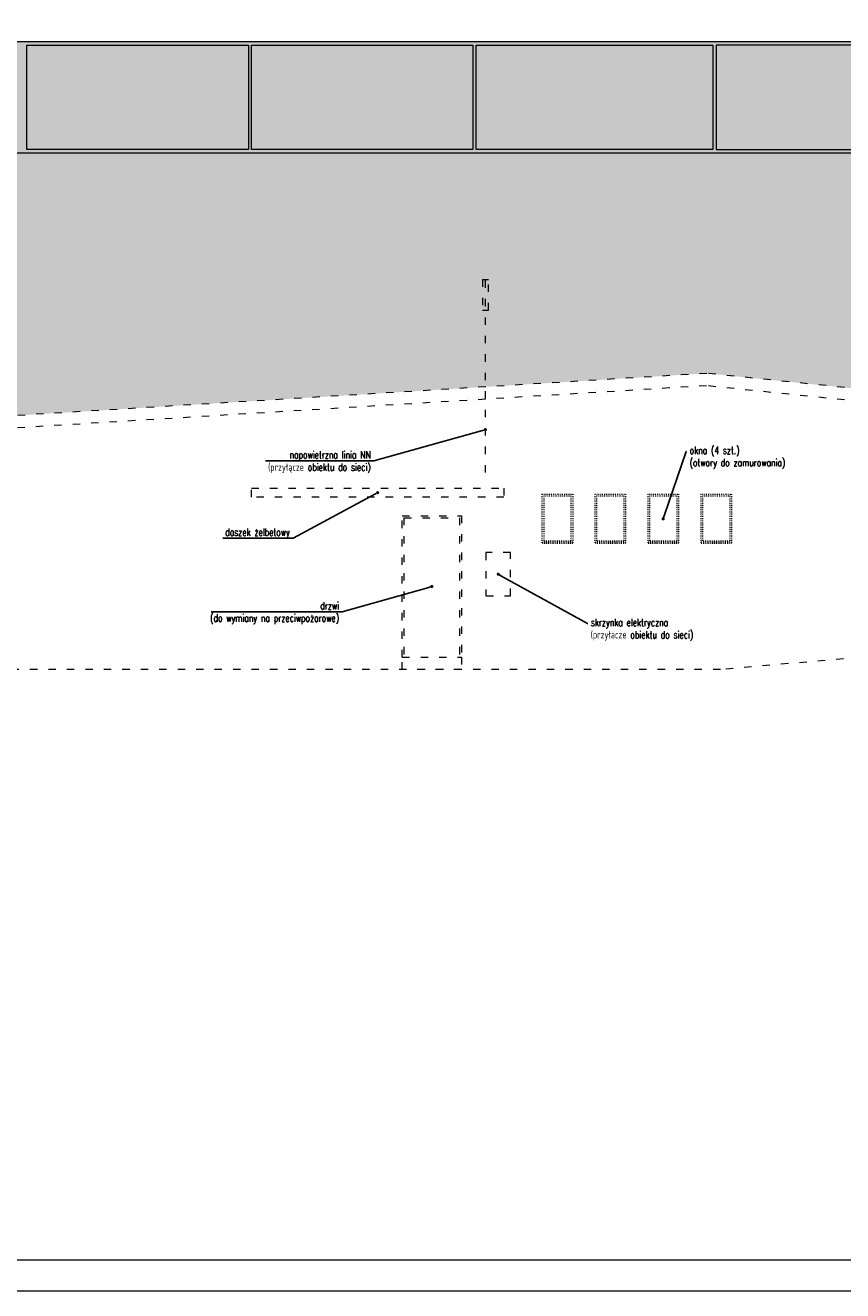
# Model space of a CAD drawing. Header units: metres. Extents: x 8472212 to 8494180, y 5728195 to 5779639.
# Tile 59 of 106: x 8476688 to 8478017, y 5743848 to 5745905. Entities that reach past the tile are written whole.
import ezdxf
from ezdxf import colors
from ezdxf.entities.mleader import LeaderData, LeaderLine
from ezdxf.math import Vec2, Vec3

# ---------------------------------------------------------------- set-up
doc = ezdxf.new("R2010")
doc.units = ezdxf.units.M
doc.header["$MEASUREMENT"] = 0
doc.linetypes.add('ACAD_ISO03W100', pattern=[30, 12, -18])
doc.layers.get('0').update_dxf_attribs({"color": 250, "linetype": 'CONTINUOUS'})
for name, color, linetype, lineweight, true_color in [('!eleacjapaneleoslona', 79, 'CONTINUOUS', 13, 0x37422f), ('!elewacja-panele obrys', 250, 'CONTINUOUS', 9, 0x323232), ('!elewacjawypełnienie', 9, 'CONTINUOUS', 13, 0xc8cbc4)]:
    doc.layers.add(name, color=color, linetype=linetype, lineweight=lineweight, true_color=true_color)
for name, color, linetype, lineweight in [('!opisy', 255, 'CONTINUOUS', 9), ('!stolarka zew', 4, 'CONTINUOUS', 9), ('!stolarka zewasd', 4, 'CONTINUOUS', 9), ('0A_MJ_tabelka', 252, 'CONTINUOUS', 5), ('0A_NIEwidoczne', 222, 'CONTINUOUS', 0), ('parapety', 21, 'CONTINUOUS', 5)]:
    doc.layers.add(name, color=color, linetype=linetype, lineweight=lineweight)
doc.styles.get("Standard").update_dxf_attribs({"font": 'Simplex.SHX', "width": 0.75})

# ---------------------------------------------------------------- blocks, each defined once
blk = doc.blocks.new('Window Single Casement1')
at = {"layer": '!stolarka zewasd', "color": 0, "linetype": 'ACAD_ISO03W100'}
for p, q in [((500, 800), (0, 800)), ((0, 800), (0, 472)), ((472, 772), (28, 772)), ((28, 772), (28, 472)), ((472, 772), (472, 472)), ((500, 800), (500, 472)), ((0, 472), (0, 0)), ((28, 472), (28, 38)), ((472, 472), (472, 38)), ((500, 472), (500, 0)), ((28, 38), (472, 38))]:
    blk.add_line(p, q, dxfattribs=at)
at = {"layer": 'parapety', "linetype": 'ACAD_ISO03W100'}
for p, q in [((0, 22), (500, 22)), ((0, 0), (500, 0))]:
    blk.add_line(p, q, dxfattribs=at)
blk = doc.blocks.new('_Dot')
at = {"color": 0, "linetype": 'ByBlock', "lineweight": -2}
blk.add_line((-0.5, 0), (-1, 0), dxfattribs=at)
at = {"color": 0, "linetype": 'ByBlock', "const_width": 0.5}
blk.add_lwpolyline([(-0.25, 0, 1), (0.25, 0, 1)], format="xyb", close=True, dxfattribs=at)

msp = doc.modelspace()

# ---------------------------------------------------------------- hatches: boundary and pattern name
at = {"layer": '!eleacjapaneleoslona', "linetype": 'Continuous', "transparency": 33554687}
h = msp.add_hatch(color=256, dxfattribs=at)
h.dxf.hatch_style = 1
h.paths.add_polyline_path([(8476321, 5745877.5), (8476321, 5745697.5), (8478906, 5745697.5), (8478906, 5745877.5)])
at = {"layer": '!elewacja-panele obrys', "linetype": 'Continuous'}
h = msp.add_hatch(dxfattribs=at)
h.set_pattern_fill('AR-B816', color=256, scale=0.7)
h.paths.add_polyline_path([(8476374.1, 5751735.8), (8476348.9, 5751735.8), (8476348.9, 5751720.8), (8476374.1, 5751720.8)])
h.paths.add_polyline_path([(8476455.1, 5751735.8), (8476386.1, 5751735.8), (8476386.1, 5751720.8), (8476455.1, 5751720.8)])
h.paths.add_polyline_path([(8477348.9, 5751735.8), (8476643.1, 5751735.8), (8476643.1, 5751720.8), (8477348.9, 5751720.8)])
h.paths.add_polyline_path([(8479036.6, 5751735.8), (8478967.9, 5751735.8), (8477348.9, 5751735.8), (8477348.9, 5751720.8), (8479036.6, 5751720.8)])
h.paths.add_polyline_path([(8479048.6, 5751735.8), (8479048.6, 5751720.8), (8479073.9, 5751720.8), (8479073.9, 5751735.8)])
h.paths.add_polyline_path([(8479063.6, 5751728.6, -1), (8479062.1, 5751726.7, -1)], flags=16)
h.paths.add_polyline_path([(8479073.9, 5748406.8), (8478967.9, 5748406.8), (8478967.9, 5748391.8), (8479073.9, 5748391.8)])
h.paths.add_polyline_path([(8478779.9, 5748406.8), (8476348.9, 5748406.8), (8476348.9, 5748391.8), (8478779.9, 5748391.8)])
h.paths.add_polyline_path([(8472237.7, 5744980.4), (8472212.5, 5744980.4), (8472212.5, 5744965.4), (8472237.7, 5744965.4)])
h.paths.add_polyline_path([(8474700.2, 5744980.4), (8472249.7, 5744980.4), (8472249.7, 5744965.4), (8474700.2, 5744965.4)])
h.paths.add_polyline_path([(8474737.5, 5744980.4), (8474712.2, 5744980.4), (8474712.2, 5744965.4), (8474737.5, 5744965.4)])
at = {"layer": '!elewacjawypełnienie', "linetype": 'Continuous'}
h = msp.add_hatch(color=256, dxfattribs=at)
h.dxf.hatch_style = 1
h.paths.add_polyline_path([(8476388.2, 5745697.5), (8476388.2, 5744892.5), (8476629.1, 5744892.5), (8476629.1, 5745247.5), (8476629.1, 5745267.6), (8476624.1, 5745267.6, -1), (8476612.1, 5745267.6), (8476629.1, 5745267.6), (8477436.3, 5745316.9), (8477436.3, 5745441.5), (8477431.3, 5745441.5), (8477431.3, 5745491.5), (8477436.3, 5745491.5), (8477441.3, 5745491.5), (8477441.3, 5745441.5), (8477436.3, 5745441.5), (8477436.3, 5745316.9), (8477796, 5745338.9), (8478497.1, 5745266.7), (8478497.1, 5745697.5)])
h = msp.add_hatch(color=256, dxfattribs=at)
h.dxf.hatch_style = 1
h.paths.add_polyline_path([(8477436.3, 5745491.5), (8477431.3, 5745491.5), (8477431.3, 5745441.5), (8477436.3, 5745441.5)], flags=17)
h = msp.add_hatch(color=256, dxfattribs=at)
h.dxf.hatch_style = 1
h.paths.add_polyline_path([(8477441.3, 5745491.5), (8477436.3, 5745491.5), (8477436.3, 5745441.5), (8477441.3, 5745441.5)], flags=17)

# ---------------------------------------------------------------- linework, layer by layer
at = {"layer": '!elewacja-panele obrys', "linetype": 'Continuous'}
msp.add_lwpolyline([(8476321, 5745877.5), (8476321, 5745697.5), (8478906, 5745697.5), (8478906, 5745877.5)], close=True, dxfattribs=at)
at = {"layer": '!elewacja-panele obrys'}
for points in [[(8476691, 5745702.5), (8476691, 5745872.5), (8477051, 5745872.5), (8477051, 5745702.5), (8476691, 5745702.5)], [(8477056, 5745702.5), (8477056, 5745872.5), (8477416, 5745872.5), (8477416, 5745702.5), (8477056, 5745702.5)], [(8477421, 5745702.5), (8477421, 5745872.5), (8477806, 5745872.5), (8477806, 5745702.5), (8477421, 5745702.5)], [(8478171, 5745702.5), (8478171, 5745872.5), (8477811, 5745872.5), (8477811, 5745702.5), (8478171, 5745702.5)]]:
    msp.add_lwpolyline(points, dxfattribs=at)
at = {"layer": '!opisy', "linetype": 'ACAD_ISO03W100'}
for p, q in [((8477431.3, 5745491.5), (8477431.3, 5745441.5)), ((8477431.3, 5745491.5), (8477436.3, 5745491.5)), ((8477436.3, 5745177.8), (8477436.3, 5745491.5)), ((8477436.3, 5745491.5), (8477441.3, 5745491.5)), ((8477441.3, 5745441.5), (8477441.3, 5745491.5)), ((8477431.3, 5745441.5), (8477436.3, 5745441.5)), ((8477436.3, 5745441.5), (8477441.3, 5745441.5)), ((8478048.1, 5744877.5), (8477818.1, 5744857.5)), ((8477818.1, 5744857.5), (8476529.1, 5744857.5))]:
    msp.add_line(p, q, dxfattribs=at)
for points in [[(8478497.1, 5745266.7), (8477796, 5745338.9), (8476629.1, 5745267.6)], [(8478497.1, 5744877.5), (8478497.1, 5745246.6), (8477795.6, 5745318.8), (8476629.1, 5745247.5), (8476629.1, 5744857.5)], [(8477466.1, 5745152.5), (8477466.1, 5745137.5), (8477056.1, 5745137.5), (8477056.1, 5745152.5), (8477466.1, 5745152.5)], [(8477477.1, 5745047.5), (8477437.1, 5745047.5), (8477437.1, 5744977.5), (8477477.1, 5744977.5), (8477477.1, 5745047.5)], [(8477397.1, 5744877.5), (8477397.1, 5744857.5), (8477301.1, 5744857.5), (8477301.1, 5744877.5), (8477397.1, 5744877.5)]]:
    msp.add_lwpolyline(points, dxfattribs=at)
at = {"layer": '!stolarka zew', "linetype": 'ACAD_ISO03W100', "lineweight": 5, "transparency": 33554687}
for p, q in [((8477301.1, 5745107.5), (8477397.1, 5745107.5)), ((8477301.1, 5744877.5), (8477301.1, 5745107.5)), ((8477303.9, 5745104.2), (8477394.3, 5745104.2)), ((8477303.9, 5745104.2), (8477303.9, 5744877.5)), ((8477394.3, 5745104.2), (8477394.3, 5744877.5)), ((8477397.1, 5745107.5), (8477397.1, 5744877.5))]:
    msp.add_line(p, q, dxfattribs=at)
at = {"layer": '0A_MJ_tabelka', "color": 7, "lineweight": 0}
msp.add_line((8475658, 5743898.1), (8479758, 5743898.1), dxfattribs=at)
at = {"layer": '0A_NIEwidoczne', "lineweight": 0}
msp.add_line((8475608, 5743848.1), (8479808, 5743848.1), dxfattribs=at)

# ---------------------------------------------------------------- block references
at = {"layer": '!stolarka zewasd', "linetype": 'ACAD_ISO03W100', "lineweight": 5, "transparency": 33554687, "xscale": -0.1, "yscale": 0.1, "zscale": 0.1}
for p in [(8477578.1, 5745062.5), (8477664.1, 5745062.5), (8477750.1, 5745062.5), (8477836.1, 5745062.5)]:
    msp.add_blockref('Window Single Casement1', p, dxfattribs=at)

# ---------------------------------------------------------------- leaders
at = {"layer": '!opisy'}
ml = msp.add_multileader_mtext('Standard', dxfattribs=at)
ml.set_content('napowietrzna linia NN\\P(przyłącze obiektu do sieci)', color=256)
ml.set_leader_properties()
ml.set_arrow_properties(name='DOT')
ml.build(insert=Vec2(0, 0))
ml.multileader.update_dxf_attribs({"text_right_attachment_type": 6, "dogleg_length": 0.36, "arrow_head_size": 5})
ctx = ml.context
ctx.base_point, ctx.char_height, ctx.arrow_head_size, ctx.landing_gap_size, ctx.plane_origin = Vec3(8477052.7, 5745204.5), 12, 5, 5, Vec3(8477392.5, 5745270.7)
ctx.right_attachment, ctx.text_align_type = 6, 2
notes = []
notes.append((ctx, [(0, (1, 1, 0), (8477255.1, 5745196.5), (-1, 0), 0.36, [(0, [(8477436.3, 5745247.4)], 0, [])])]))
ctx.mtext.insert, ctx.mtext.alignment, ctx.mtext.flow_direction = Vec3(8477249.7, 5745212.5), 3, 5
ml = msp.add_multileader_mtext('Standard', dxfattribs=at)
ml.set_content('okna (4 szt.)\\P(otwory do zamurowania)', color=256)
ml.set_leader_properties()
ml.set_arrow_properties(name='DOT')
ml.build(insert=Vec2(0, 0))
ml.multileader.update_dxf_attribs({"text_right_attachment_type": 6, "dogleg_length": 0.36, "arrow_head_size": 5})
ctx = ml.context
ctx.base_point, ctx.char_height, ctx.arrow_head_size, ctx.landing_gap_size, ctx.plane_origin = Vec3(8477763.1, 5745211.8), 12, 5, 5, Vec3(8477625.3, 5745286)
ctx.right_attachment = 6
notes.append((ctx, [(0, (1, 1, 0), (8477762.7, 5745211.8), (1, 0), 0.36, [(0, [(8477725.1, 5745102.5)], 0, [])])]))
ctx.mtext.insert, ctx.mtext.flow_direction = Vec3(8477768.1, 5745219.8), 5
ml = msp.add_multileader_mtext('Standard', dxfattribs=at)
ml.set_content('daszek żelbetowy', color=256)
ml.set_leader_properties()
ml.set_arrow_properties(name='DOT')
ml.build(insert=Vec2(0, 0))
ml.multileader.update_dxf_attribs({"text_right_attachment_type": 6, "dogleg_length": 0.36, "arrow_head_size": 5})
ctx = ml.context
ctx.base_point, ctx.char_height, ctx.arrow_head_size, ctx.landing_gap_size, ctx.plane_origin = Vec3(8476995.8, 5745078.8), 12, 5, 5, Vec3(8477261.1, 5745145)
ctx.right_attachment, ctx.text_align_type = 6, 2
notes.append((ctx, [(0, (1, 1, 0), (8477123.6, 5745070.8), (-1, 0), 0.36, [(0, [(8477261.1, 5745145)], 0, [])])]))
ctx.mtext.insert, ctx.mtext.alignment, ctx.mtext.flow_direction = Vec3(8477118.3, 5745086.8), 3, 5
ml = msp.add_multileader_mtext('Standard', dxfattribs=at)
ml.set_content('skrzynka elektryczna\\P(przyłacze obiektu do sieci)', color=256)
ml.set_leader_properties()
ml.set_arrow_properties(name='DOT')
ml.build(insert=Vec2(0, 0))
ml.multileader.update_dxf_attribs({"text_right_attachment_type": 6, "dogleg_length": 0.36, "arrow_head_size": 5})
ctx = ml.context
ctx.base_point, ctx.char_height, ctx.arrow_head_size, ctx.landing_gap_size, ctx.plane_origin = Vec3(8477602.4, 5744932.1), 12, 5, 5, Vec3(8477464.6, 5745006.3)
ctx.right_attachment = 6
notes.append((ctx, [(0, (1, 1, 0), (8477602.1, 5744932.1), (1, 0), 0.36, [(0, [(8477457.1, 5745012.5)], 0, [])])]))
ctx.mtext.insert, ctx.mtext.flow_direction = Vec3(8477607.4, 5744940.1), 5
ml = msp.add_multileader_mtext('Standard', dxfattribs=at)
ml.set_content('drzwi\\P(do wymiany na przeciwpożarowe)', color=256)
ml.set_leader_properties()
ml.set_arrow_properties(name='DOT')
ml.build(insert=Vec2(0, 0))
ml.multileader.update_dxf_attribs({"text_right_attachment_type": 6, "dogleg_length": 0.36, "arrow_head_size": 5})
ctx = ml.context
ctx.base_point, ctx.char_height, ctx.arrow_head_size, ctx.landing_gap_size, ctx.plane_origin = Vec3(8476959.7, 5744959.3), 12, 5, 5, Vec3(8477292.3, 5745025.6)
ctx.right_attachment, ctx.text_align_type = 6, 2
notes.append((ctx, [(0, (1, 1, 0), (8477203.6, 5744951.3), (-1, 0), 0.36, [(0, [(8477349.1, 5744992.5)], 0, [])])]))
ctx.mtext.insert, ctx.mtext.alignment, ctx.mtext.flow_direction = Vec3(8477198.3, 5744967.3), 3, 5
for ctx, leaders in notes:
    for number, flags, end, landing, length, lines in leaders:
        leader = LeaderData()
        leader.index, (leader.has_last_leader_line, leader.has_dogleg_vector, leader.attachment_direction) = number, flags
        leader.last_leader_point, leader.dogleg_vector, leader.dogleg_length = Vec3(end), Vec3(landing), length
        for number, points, colour, breaks in lines:
            line = LeaderLine()
            line.index, line.vertices, line.color, line.breaks = number, Vec3.list(points), colors.encode_raw_color(colour), breaks
            leader.lines.append(line)
        ctx.leaders.append(leader)

doc.saveas('drawing.dxf')
